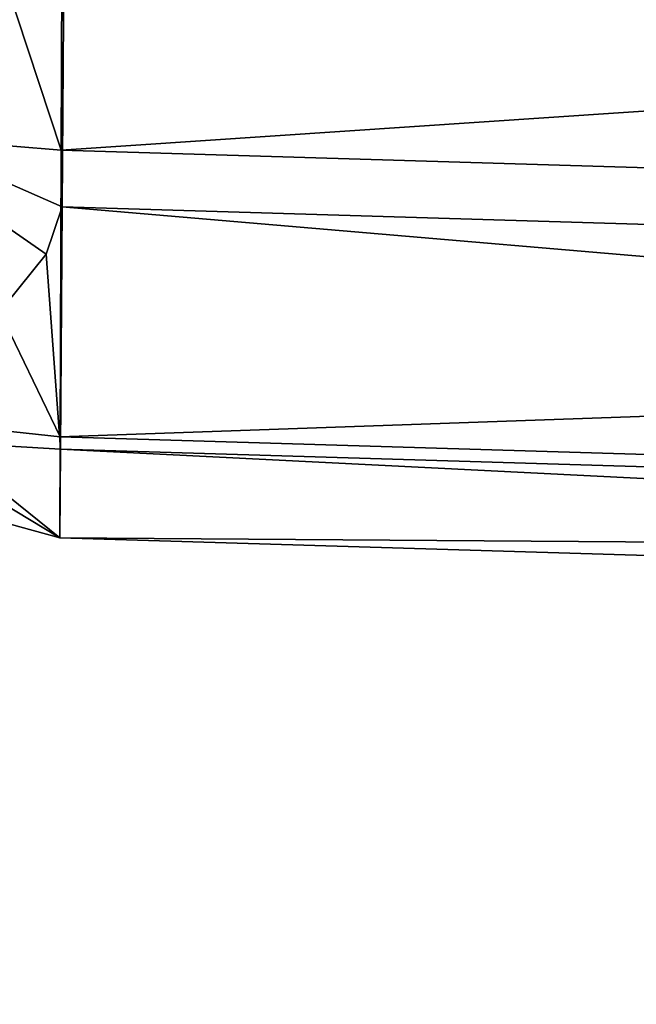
# Model space of a CAD drawing. Header units: inches. Extents: x 0 to 31.9, y -32.8 to 0.
# Tile 16 of 256: x 0.233 to 0.466, y -28.187 to -27.815. Entities that reach past the tile are written whole.
import ezdxf

# ---------------------------------------------------------------- set-up
doc = ezdxf.new("R2010")
doc.units = ezdxf.units.IN
doc.header["$LTSCALE"] = 0.03937
doc.header["$MEASUREMENT"] = 0
doc.layers.add('A-FURN-3-ST-BK', color=151, linetype='Continuous')

msp = doc.modelspace()

# ---------------------------------------------------------------- meshes
at = {"layer": 'A-FURN-3-ST-BK'}
mesh = msp.add_polyface(dxfattribs=at)
corners = [(0.124, -27.9768, 32.5), (0.124, -27.9768, 5.25), (0.24826, -28.01086, 32.5), (0.24826, -28.01086, 5.25), (0.24934, -27.70216, 32.96185), (0.25, -27.51086, 33), (0.19427, -27.69975, 32.95603), (0.125, -27.51086, 32.96651), (0.19348, -27.9668, 32.68886), (0.2484, -27.97279, 32.69134), (0.1938, -27.85986, 32.84901), (0.24877, -27.86439, 32.85354), (0.25, -24.52189, 33), (0.16252, -27.84775, 5.03252), (0.125, -27.76087, 5.03349), (0.25, -27.76087, 5), (0.24913, -27.88587, 5.03349), (0.24306, -27.90376, 5.04498), (0.2485, -27.97737, 5.125), (0.18662, -27.9738, 5.13535), (0.09779, -27.91203, 5.12161), (1.9035, -28.06073, 32.5), (3.55816, -28.14931, 32.69134), (1.90517, -28.0227, 32.69134), (1.91059, -27.91445, 32.85355), (1.91888, -27.75245, 32.96194), (1.92871, -27.56136, 33), (3.60327, -27.68957, 33), (1.9035, -28.06073, 5.25), (3.55465, -28.18721, 32.5), (1.91681, -27.81108, 5), (3.56708, -28.06283, 5.03349), (1.91016, -27.9359, 5.03349), (1.90528, -28.02728, 5.125), (3.55465, -28.18721, 5.25), (1.9193, -24.56807, 33)]
mesh.append_faces([[corners[k] for k in face] for face in [(0, 1, 2), (2, 1, 3), (4, 5, 6), (6, 5, 7), (8, 0, 2), (8, 2, 9), (8, 9, 10), (10, 9, 11), (10, 11, 6), (6, 11, 4), (5, 12, 7), (13, 14, 15), (13, 15, 16), (13, 16, 17), (17, 16, 18), (17, 18, 19), (19, 18, 3), (19, 3, 1), (20, 13, 17, 19), (21, 22, 23), (21, 23, 2), (2, 23, 9), (9, 23, 24), (9, 24, 11), (11, 24, 25), (11, 25, 4), (4, 25, 26), (4, 26, 5), (25, 27, 26), (28, 29, 21), (28, 21, 3), (3, 21, 2), (30, 31, 32), (30, 32, 15), (15, 32, 16), (16, 32, 33), (16, 33, 18), (18, 33, 28), (18, 28, 3), (33, 34, 28), (26, 35, 5)]])

doc.saveas('drawing.dxf')
